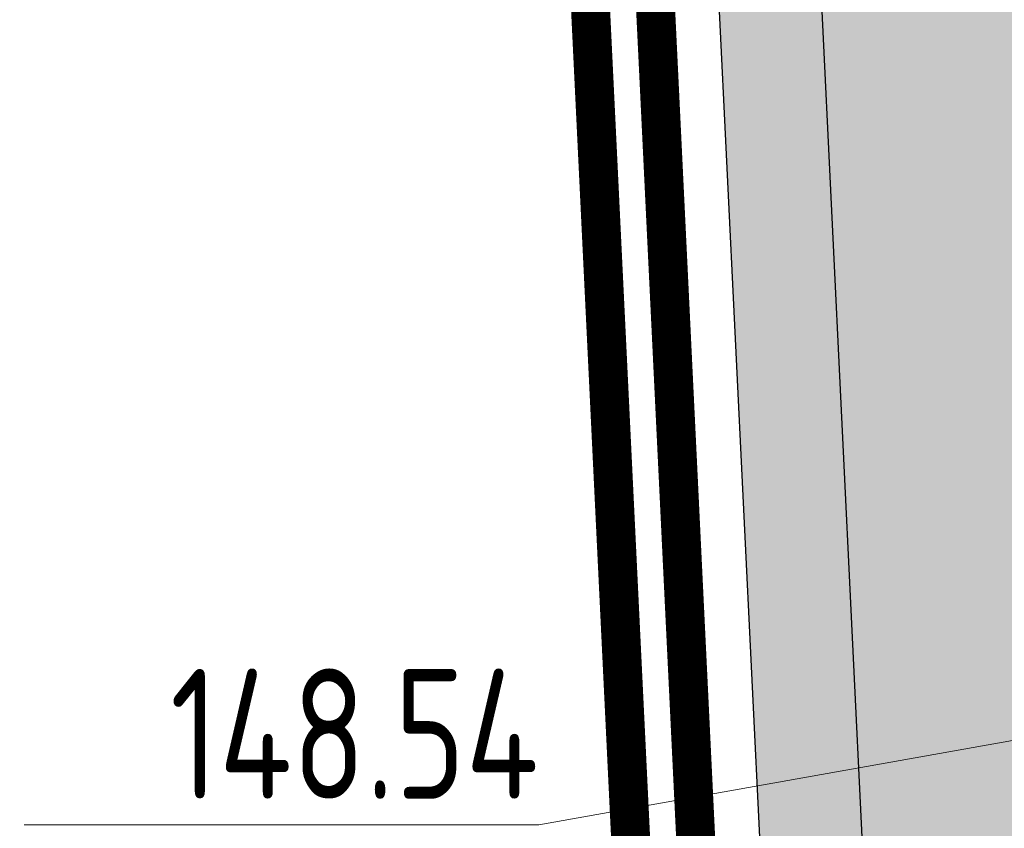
# Model space of a CAD drawing. Header units: metres. Extents: x 6438197 to 12957343, y 5629874 to 11322802.
# Tile 53 of 115: x 6443083 to 6443841, y 5643531 to 5644153. Entities that reach past the tile are written whole.
import ezdxf
from ezdxf.enums import TextEntityAlignment as Align

# ---------------------------------------------------------------- set-up
doc = ezdxf.new("R2010")
doc.units = ezdxf.units.M
doc.header["$MEASUREMENT"] = 0
doc.linetypes.add('ACAD_ISO04W100', pattern=[30, 24, -3, 0, -3])
doc.layers.add('A-ogrodzenie', color=3, linetype='FENCELINE2')
for name, color, linetype, lineweight in [('E-OŚWIETLENIE TERENU', 10, 'Continuous', 30), ('EA_07_granice działek', 200, 'Continuous', 70), ('Linie_odn', 84, 'Continuous', 20), ('Teksty', 84, 'Continuous', 25), ('WYPELNIENIA', 204, 'Continuous', 5)]:
    doc.layers.add(name, color=color, linetype=linetype, lineweight=lineweight)
doc.styles.add('sandesk_txt_ICP', font='isocpeur.ttf', dxfattribs={"width": 0.75})
doc.linetypes.add('FENCELINE2', pattern='A,0.25,-0.1,[132,ltypeshp.shx,S=0.1,R=0,X=-0.1,Y=0],-0.1,1', length=1.45)

msp = doc.modelspace()

# ---------------------------------------------------------------- hatches: boundary and pattern name
at = {"layer": 'WYPELNIENIA'}
h = msp.add_hatch(dxfattribs=at)
h.set_pattern_fill('AR-SAND', color=94, scale=50, style=0)
h.set_pattern_definition([(37.5, (-64710.525, 3655.756), (-3.1496679, 96.34118845), [0, -76, 0, -85, 0, -81.25]), (7.5, (-64710.53, 3655.76), (88.4888353, 141.1073033), [0, -41, 0, -68.5, 0, -26.25]), (327.5, (-64772.025, 3655.76), (155.56371654, 0.3742936), [0, -25, 0, -90, 0, -117.5]), (317.5, (-64772.03, 3655.76), (150.180993, 43.9986286), [0, -12.5, 0, -59, 0, -67.5])])
h.paths.add_polyline_path([(6443541.051, 5645822.336), (6443223.143, 5652380.135), (6443223.796, 5652380.144), (6443225.296, 5652380.166), (6443226.789, 5652380.688), (6443228.281, 5652381.21), (6443229.781, 5652381.232), (6443231.266, 5652382.254), (6443232.759, 5652382.775), (6443234.251, 5652383.297), (6443235.737, 5652384.319), (6443236.722, 5652385.334), (6443238.215, 5652385.855), (6443239.193, 5652387.37), (6443240.178, 5652388.384), (6443241.663, 5652389.406), (6443242.141, 5652390.913), (6443243.126, 5652391.928), (6443244.104, 5652393.442), (6443244.582, 5652394.949), (6443245.06, 5652396.456), (6443246.038, 5652397.971), (6443246.017, 5652399.471), (6443246.495, 5652400.978), (6443246.973, 5652402.485), (6443246.929, 5652405.485), (6443246.926, 5652405.666), (6443321.118, 5652407.289), (6443818.913, 5645820.427)])
h.paths.add_polyline_path([(6443735.113, 5641819.25), (6444123.563, 5641789.283), (6443818.913, 5645820.427), (6443541.051, 5645822.336)])

# ---------------------------------------------------------------- linework, layer by layer
at = {"layer": 'A-ogrodzenie', "ltscale": 150}
msp.add_line((6443221.931, 5652405.153), (6444011.776, 5636112.274), dxfattribs=at)
at = {"layer": 'E-OŚWIETLENIE TERENU'}
msp.add_line((6443776.146, 5642601.094), (6443679.513, 5644600.653), dxfattribs=at)
at = {"layer": 'EA_07_granice działek', "color": 5, "linetype": 'ACAD_ISO04W100', "ltscale": 5}
msp.add_lwpolyline([(6443998.401, 5653522.364, 30, 30, 0), (6442317.158, 5653512.924, 30, 30, 0), (6442323.759, 5652309.695, 30, 30, 0), (6443128.687, 5652307.937, 30, 30, 0), (6443924.951, 5635837.747, 30, 30, 0), (6446568.248, 5636525.807, 30, 30, 0), (6448089.47, 5637029.504, 30, 30, 0), (6451643.359, 5638249.313, 30, 30, 0), (6454908.288, 5639373.593, 30, 30, 0), (6455393.648, 5639691.678, 30, 30, 0), (6459332.837, 5641106.953, 30, 30, 0), (6459514.054, 5641303.873, 30, 30, 0), (6459552.342, 5641634.061, 30, 30, 0), (6459169.977, 5643443.147, 30, 30, 0), (6459254.854, 5643859.581, 30, 30, 0), (6459484.049, 5644228.884, 30, 30, 0), (6459711.908, 5644769.282, 30, 30, 0), (6459763.693, 5645180.615, 30, 30, 0), (6459327.579, 5649037.585, 30, 30, 0), (6460380.423, 5650013.08, 30, 30, 0), (6459884.315, 5653640.157, 30, 30, 0), (6443896.405, 5653521.608, 30, 30, 0)], format="xyseb", dxfattribs=at)
at = {"layer": 'EA_07_granice działek', "color": 232, "linetype": 'ACAD_ISO04W100', "ltscale": 5}
msp.add_lwpolyline([(6443998.682, 5653472.365, 30, 30, 0), (6442367.432, 5653463.206, 30, 30, 0), (6442373.486, 5652359.586, 30, 30, 0), (6443176.333, 5652357.833, 30, 30, 0), (6443971.92, 5635901.64, 30, 30, 0), (6446554.077, 5636573.784, 30, 30, 0), (6448073.496, 5637076.884, 30, 30, 0), (6451627.103, 5638296.596, 30, 30, 0), (6454886.104, 5639418.836, 30, 30, 0), (6455371.182, 5639736.736, 30, 30, 0), (6459304.366, 5641149.854, 30, 30, 0), (6459466.259, 5641325.774, 30, 30, 0), (6459501.735, 5641631.71, 30, 30, 0), (6459118.911, 5643442.962, 30, 30, 0), (6459207.65, 5643878.34, 30, 30, 0), (6459439.499, 5644251.92, 30, 30, 0), (6459663.16, 5644782.361, 30, 30, 0), (6459713.338, 5645180.933, 30, 30, 0), (6459275.056, 5649057.083, 30, 30, 0), (6460327.359, 5650032.077, 30, 30, 0), (6459840.733, 5653589.832, 30, 30, 0), (6443947.684, 5653471.987, 30, 30, 0)], format="xyseb", dxfattribs=at)
at = {"layer": 'Linie_odn'}
msp.add_lwpolyline([(6445195.693, 5643838.576), (6443482.653, 5643533.436), (6443086.653, 5643533.436)], dxfattribs=at)

# ---------------------------------------------------------------- texts
at = {"layer": 'Teksty', "style": 'sandesk_txt_ICP', "width": 0.75}
msp.add_text('148.54', height=100, dxfattribs=at).set_placement((6443482.653, 5643553.436), align=Align.RIGHT)

doc.saveas('drawing.dxf')
